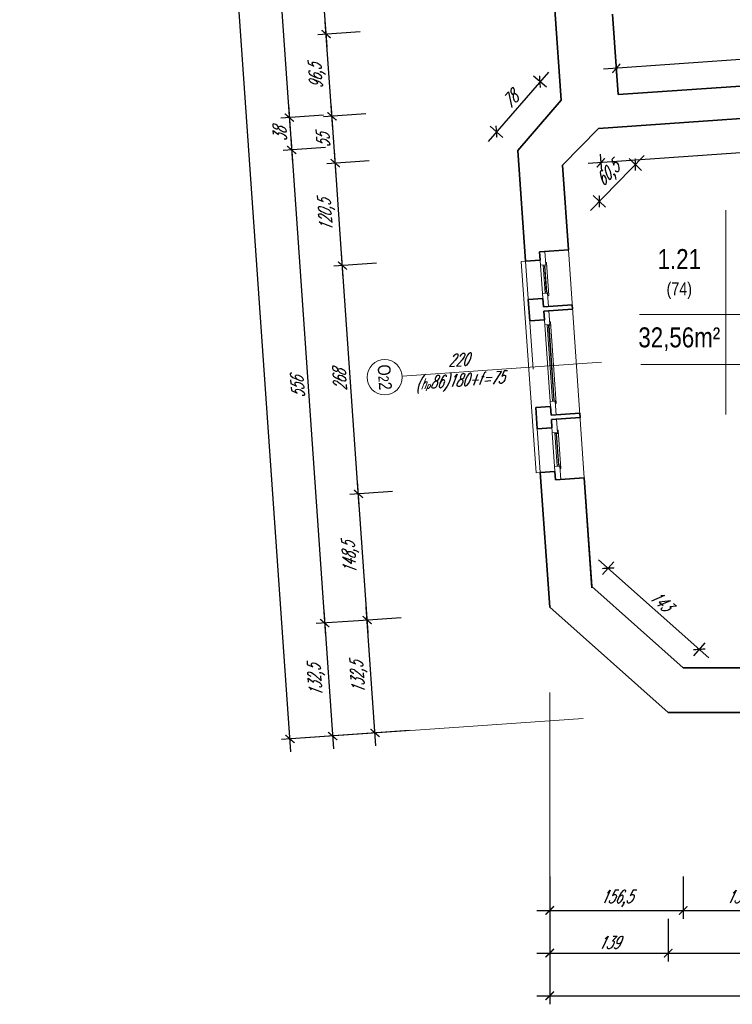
# Model space of a CAD drawing. Header units: millimetres. Extents: x 402 to 79005, y -7782 to 89952.
# Tile 139 of 256: x 21486 to 22321, y 28094 to 29248. Entities that reach past the tile are written whole.
import ezdxf

# ---------------------------------------------------------------- set-up
doc = ezdxf.new("R2010")
doc.units = ezdxf.units.MM
doc.header["$LTSCALE"] = 10
doc.linetypes.add('DASHED', pattern=[19.05, 12.7, -6.35])
doc.layers.get('0').update_dxf_attribs({"lineweight": 0})
doc.layers.get('Defpoints').update_dxf_attribs({"color": 253})
for name, color, linetype, lineweight in [('01 parter - ściany', 253, 'Continuous', 35), ('03-01_okna', 253, 'Continuous', 15), ('04-1_widok', 253, 'Continuous', 5), ('05-01_wymiary', 253, 'Continuous', 5), ('05-03_opis', 253, 'Continuous', 5)]:
    doc.layers.add(name, color=color, linetype=linetype, lineweight=lineweight)
doc.styles.add('ariel', font='ARIAL.TTF', dxfattribs={"width": 0.8})
doc.styles.add('ariel_wym', font='simplex.shx', dxfattribs={"width": 0.65, "oblique": 25})
doc.dimstyles.new('ariel 50', dxfattribs={"dimtxt": 15, "dimasz": 10, "dimexe": 10, "dimexo": 0, "dimgap": 5, "dimtad": 1, "dimdec": 1, "dimrnd": 0.5, "dimtxsty": 'ariel_wym', "dimblk": 'ARCHTICK', "dimcen": 2.5, "dimdle": 15, "dimazin": 0, "dimtfac": 1, "dimtdec": 1, "dimtix": 1, "dimtmove": 0, "dimatfit": 3, "dimldrblk": 'DOT', "dimfxl": 0, "dimarcsym": 0})
doc.dimstyles.new('ariel 50 wnętrze', dxfattribs={"dimtxt": 15, "dimasz": 10, "dimexe": 10, "dimexo": 0, "dimgap": 5, "dimtad": 1, "dimdec": 1, "dimrnd": 0.5, "dimtxsty": 'ariel_wym', "dimblk": 'ARCHTICK', "dimcen": 2.5, "dimdle": 15, "dimazin": 0, "dimtfac": 1, "dimtdec": 1, "dimtix": 1, "dimtmove": 0, "dimatfit": 3, "dimldrblk": 'DOT', "dimfxl": 0, "dimarcsym": 0})

# ---------------------------------------------------------------- blocks, each defined once
blk = doc.blocks.new('_ArchTick')
at = {"color": 0, "linetype": 'ByBlock', "const_width": 0.15}
blk.add_lwpolyline([(-0.5, -0.5), (0.5, 0.5)], dxfattribs=at)
blk = doc.blocks.new('*D964')
at = {"layer": '05-01_wymiary', "color": 0, "lineweight": -2}
for p, q in [((22107.3, 28244.2), (22107.3, 28194.2)), ((22263.8, 28244.2), (22263.8, 28194.2)), ((22092.3, 28204.2), (22278.8, 28204.2))]:
    blk.add_line(p, q, dxfattribs=at)
at = {"layer": 'Defpoints', "color": 0}
for p in [(22107.3, 28559.6), (22263.8, 28488.8), (22263.8, 28204.2)]:
    blk.add_point(p, dxfattribs=at)
at = {"layer": '05-01_wymiary', "color": 0, "lineweight": -2, "xscale": 10, "yscale": 10, "zscale": 10, "rotation": 180}
blk.add_blockref('_ArchTick', (22107.3, 28204.2), dxfattribs=at)
at = {"layer": '05-01_wymiary', "color": 0, "lineweight": -2, "xscale": 10, "yscale": 10, "zscale": 10}
blk.add_blockref('_ArchTick', (22263.8, 28204.2), dxfattribs=at)
at = {"layer": '05-01_wymiary', "color": 0, "insert": (22185.6, 28218.1), "char_height": 15, "attachment_point": 5, "style": 'ariel_wym'}
blk.add_mtext('156,5', dxfattribs=at)
blk = doc.blocks.new('_Dot')
at = {"color": 0, "linetype": 'ByBlock', "lineweight": -2}
blk.add_line((-0.5, 0), (-1, 0), dxfattribs=at)
at = {"color": 0, "linetype": 'ByBlock', "const_width": 0.5}
blk.add_lwpolyline([(-0.25, 0, 1), (0.25, 0, 1)], format="xyb", close=True, dxfattribs=at)
blk = doc.blocks.new('*D965')
at = {"layer": '05-01_wymiary', "color": 0, "lineweight": -2}
for p, q in [((22263.8, 28244.2), (22263.8, 28194.2)), ((22402.3, 28244.2), (22402.3, 28194.2)), ((22248.8, 28204.2), (22417.3, 28204.2))]:
    blk.add_line(p, q, dxfattribs=at)
at = {"layer": 'Defpoints', "color": 0}
for p in [(22263.8, 28488.8), (22402.3, 28488.8), (22402.3, 28204.2)]:
    blk.add_point(p, dxfattribs=at)
at = {"layer": '05-01_wymiary', "color": 0, "lineweight": -2, "xscale": 10, "yscale": 10, "zscale": 10, "rotation": 180}
blk.add_blockref('_ArchTick', (22263.8, 28204.2), dxfattribs=at)
at = {"layer": '05-01_wymiary', "color": 0, "lineweight": -2, "xscale": 10, "yscale": 10, "zscale": 10}
blk.add_blockref('_ArchTick', (22402.3, 28204.2), dxfattribs=at)
at = {"layer": '05-01_wymiary', "color": 0, "insert": (22333.1, 28218.1), "char_height": 15, "attachment_point": 5, "style": 'ariel_wym'}
blk.add_mtext('138,5', dxfattribs=at)
blk = doc.blocks.new('*D1001')
at = {"layer": '05-01_wymiary', "color": 0, "lineweight": -2}
for p, q in [((22107.3, 28194.2), (22107.3, 28144.2)), ((22246.2, 28194.2), (22246.2, 28144.2)), ((22092.3, 28154.2), (22261.2, 28154.2))]:
    blk.add_line(p, q, dxfattribs=at)
at = {"layer": 'Defpoints', "color": 0}
for p in [(22107.3, 28559.6), (22246.2, 28436.2), (22246.2, 28154.2)]:
    blk.add_point(p, dxfattribs=at)
at = {"layer": '05-01_wymiary', "color": 0, "lineweight": -2, "xscale": 10, "yscale": 10, "zscale": 10, "rotation": 180}
blk.add_blockref('_ArchTick', (22107.3, 28154.2), dxfattribs=at)
at = {"layer": '05-01_wymiary', "color": 0, "lineweight": -2, "xscale": 10, "yscale": 10, "zscale": 10}
blk.add_blockref('_ArchTick', (22246.2, 28154.2), dxfattribs=at)
at = {"layer": '05-01_wymiary', "color": 0, "insert": (22176.8, 28166.7), "char_height": 15, "attachment_point": 5, "style": 'ariel_wym'}
blk.add_mtext('139', dxfattribs=at)
blk = doc.blocks.new('*D1002')
at = {"layer": '05-01_wymiary', "color": 0, "lineweight": -2}
for p, q in [((22246.2, 28194.2), (22246.2, 28144.2)), ((22807.8, 28194.2), (22807.8, 28144.2)), ((22231.2, 28154.2), (22822.8, 28154.2))]:
    blk.add_line(p, q, dxfattribs=at)
at = {"layer": 'Defpoints', "color": 0}
for p in [(22807.8, 28531.6), (22246.2, 28436.2), (22807.8, 28154.2)]:
    blk.add_point(p, dxfattribs=at)
at = {"layer": '05-01_wymiary', "color": 0, "lineweight": -2, "xscale": 10, "yscale": 10, "zscale": 10, "rotation": 180}
blk.add_blockref('_ArchTick', (22246.2, 28154.2), dxfattribs=at)
at = {"layer": '05-01_wymiary', "color": 0, "lineweight": -2, "xscale": 10, "yscale": 10, "zscale": 10}
blk.add_blockref('_ArchTick', (22807.8, 28154.2), dxfattribs=at)
at = {"layer": '05-01_wymiary', "color": 0, "insert": (22527, 28168.1), "char_height": 15, "attachment_point": 5, "style": 'ariel_wym'}
blk.add_mtext('561,5', dxfattribs=at)
blk = doc.blocks.new('*D1032')
at = {"layer": '05-01_wymiary', "color": 0, "lineweight": -2}
for p, q in [((22107.3, 28144.2), (22107.3, 28094.2)), ((27734.6, 28144.2), (27734.6, 28094.2)), ((22092.3, 28104.2), (27749.6, 28104.2))]:
    blk.add_line(p, q, dxfattribs=at)
at = {"layer": 'Defpoints', "color": 0}
for p in [(22107.3, 28559.6), (27734.6, 28487.5), (27734.6, 28104.2)]:
    blk.add_point(p, dxfattribs=at)
at = {"layer": '05-01_wymiary', "color": 0, "lineweight": -2, "xscale": 10, "yscale": 10, "zscale": 10, "rotation": 180}
blk.add_blockref('_ArchTick', (22107.3, 28104.2), dxfattribs=at)
at = {"layer": '05-01_wymiary', "color": 0, "lineweight": -2, "xscale": 10, "yscale": 10, "zscale": 10}
blk.add_blockref('_ArchTick', (27734.6, 28104.2), dxfattribs=at)
at = {"layer": '05-01_wymiary', "color": 0, "insert": (24921, 28118.1), "char_height": 15, "attachment_point": 5, "style": 'ariel_wym'}
blk.add_mtext('5627,5', dxfattribs=at)
blk = doc.blocks.new('*D1474')
at = {"layer": '05-01_wymiary', "color": 0, "lineweight": -2}
for p, q in [((21903.5, 28397.2), (21892.2, 28559.6)), ((21933.1, 28547.4), (21883.2, 28543.9)), ((21942.4, 28415), (21892.5, 28411.5))]:
    blk.add_line(p, q, dxfattribs=at)
at = {"layer": 'Defpoints', "color": 0}
for p in [(22107.3, 28559.6), (21893.2, 28544.6), (22246.2, 28436.2)]:
    blk.add_point(p, dxfattribs=at)
at = {"layer": '05-01_wymiary', "color": 0, "lineweight": -2, "xscale": 10, "yscale": 10, "zscale": 10}
for p, rotation in [((21893.2, 28544.6), 94.00000000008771), ((21902.5, 28412.2), 274.0000000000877)]:
    blk.add_blockref('_ArchTick', p, dxfattribs=dict(at, rotation=rotation))
at = {"layer": '05-01_wymiary', "color": 0, "insert": (21883.9, 28477.4), "char_height": 15, "attachment_point": 5, "rotation": 94, "style": 'ariel_wym'}
blk.add_mtext('132,5', dxfattribs=at)
blk = doc.blocks.new('*D1475')
at = {"layer": '05-01_wymiary', "color": 0, "lineweight": -2}
for p, q in [((21894.3, 28529.6), (21881.8, 28707.6)), ((21922.8, 28695.4), (21872.9, 28691.9)), ((21933.1, 28547.4), (21883.2, 28543.9))]:
    blk.add_line(p, q, dxfattribs=at)
at = {"layer": 'Defpoints', "color": 0}
for p in [(22147.9, 28711.2), (21882.9, 28692.6), (22107.3, 28559.6)]:
    blk.add_point(p, dxfattribs=at)
at = {"layer": '05-01_wymiary', "color": 0, "lineweight": -2, "xscale": 10, "yscale": 10, "zscale": 10}
for p, rotation in [((21882.9, 28692.6), 94.00000000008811), ((21893.2, 28544.6), 274.0000000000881)]:
    blk.add_blockref('_ArchTick', p, dxfattribs=dict(at, rotation=rotation))
at = {"layer": '05-01_wymiary', "color": 0, "insert": (21874.1, 28617.6), "char_height": 15, "attachment_point": 5, "rotation": 94, "style": 'ariel_wym'}
blk.add_mtext('148,5', dxfattribs=at)
blk = doc.blocks.new('*D1476')
at = {"layer": '05-01_wymiary', "color": 0, "lineweight": -2}
for p, q in [((21883.9, 28677.7), (21863.1, 28975.2)), ((21904.1, 28963), (21854.2, 28959.5)), ((21922.8, 28695.4), (21872.9, 28691.9))]:
    blk.add_line(p, q, dxfattribs=at)
at = {"layer": 'Defpoints', "color": 0}
for p in [(22129.1, 28978.8), (21864.1, 28960.2), (22147.9, 28711.2)]:
    blk.add_point(p, dxfattribs=at)
at = {"layer": '05-01_wymiary', "color": 0, "lineweight": -2, "xscale": 10, "yscale": 10, "zscale": 10}
for p, rotation in [((21864.1, 28960.2), 94.00000000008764), ((21882.9, 28692.6), 274.0000000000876)]:
    blk.add_blockref('_ArchTick', p, dxfattribs=dict(at, rotation=rotation))
at = {"layer": '05-01_wymiary', "color": 0, "insert": (21861, 28825.6), "char_height": 15, "attachment_point": 5, "rotation": 94, "style": 'ariel_wym'}
blk.add_mtext('268', dxfattribs=at)
blk = doc.blocks.new('*D1477')
at = {"layer": '05-01_wymiary', "color": 0, "lineweight": -2}
for p, q in [((21865.2, 28945.3), (21854.7, 29095.2)), ((21895.7, 29083), (21845.8, 29079.5)), ((21904.1, 28963), (21854.2, 28959.5))]:
    blk.add_line(p, q, dxfattribs=at)
at = {"layer": 'Defpoints', "color": 0}
for p in [(22069.9, 29095.2), (21855.8, 29080.2), (22129.1, 28978.8)]:
    blk.add_point(p, dxfattribs=at)
at = {"layer": '05-01_wymiary', "color": 0, "lineweight": -2, "xscale": 10, "yscale": 10, "zscale": 10}
for p, rotation in [((21855.8, 29080.2), 94.00000000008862), ((21864.1, 28960.2), 274.0000000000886)]:
    blk.add_blockref('_ArchTick', p, dxfattribs=dict(at, rotation=rotation))
at = {"layer": '05-01_wymiary', "color": 0, "insert": (21846.1, 29019.3), "char_height": 15, "attachment_point": 5, "rotation": 94, "style": 'ariel_wym'}
blk.add_mtext('120,5', dxfattribs=at)
blk = doc.blocks.new('*D1478')
at = {"layer": '05-01_wymiary', "color": 0, "lineweight": -2}
for p, q in [((21856.8, 29065.3), (21850.9, 29150.1)), ((21891.8, 29137.9), (21841.9, 29134.4)), ((21895.7, 29083), (21845.8, 29079.5))]:
    blk.add_line(p, q, dxfattribs=at)
at = {"layer": 'Defpoints', "color": 0}
for p in [(22120.9, 29153.9), (21851.9, 29135.1), (22069.9, 29095.2)]:
    blk.add_point(p, dxfattribs=at)
at = {"layer": '05-01_wymiary', "color": 0, "lineweight": -2, "xscale": 10, "yscale": 10, "zscale": 10}
for p, rotation in [((21851.9, 29135.1), 94.0000000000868), ((21855.8, 29080.2), 274.0000000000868)]:
    blk.add_blockref('_ArchTick', p, dxfattribs=dict(at, rotation=rotation))
at = {"layer": '05-01_wymiary', "color": 0, "insert": (21841.4, 29106.8), "char_height": 15, "attachment_point": 5, "rotation": 94, "style": 'ariel_wym'}
blk.add_mtext('55', dxfattribs=at)
blk = doc.blocks.new('*D1479')
at = {"layer": '05-01_wymiary', "color": 0, "lineweight": -2}
for p, q in [((21853, 29120.1), (21844.1, 29246.3)), ((21885.1, 29234.1), (21835.2, 29230.7)), ((21891.8, 29137.9), (21841.9, 29134.4))]:
    blk.add_line(p, q, dxfattribs=at)
at = {"layer": 'Defpoints', "color": 0}
for p in [(22181, 29254.8), (21845.2, 29231.4), (22120.9, 29153.9)]:
    blk.add_point(p, dxfattribs=at)
at = {"layer": '05-01_wymiary', "color": 0, "lineweight": -2, "xscale": 10, "yscale": 10, "zscale": 10}
for p, rotation in [((21845.2, 29231.4), 94.00000000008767), ((21851.9, 29135.1), 274.0000000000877)]:
    blk.add_blockref('_ArchTick', p, dxfattribs=dict(at, rotation=rotation))
at = {"layer": '05-01_wymiary', "color": 0, "insert": (21834.7, 29182.3), "char_height": 15, "attachment_point": 5, "rotation": 94, "style": 'ariel_wym'}
blk.add_mtext('96,5', dxfattribs=at)
blk = doc.blocks.new('*D1480')
at = {"layer": '05-01_wymiary', "color": 0, "lineweight": -2}
for p, q in [((21846.2, 29216.4), (21833, 29405.9)), ((21873.9, 29393.8), (21824.1, 29390.3)), ((21885.1, 29234.1), (21835.2, 29230.7))]:
    blk.add_line(p, q, dxfattribs=at)
at = {"layer": 'Defpoints', "color": 0}
for p in [(22169.8, 29414.4), (21834, 29391), (22181, 29254.8)]:
    blk.add_point(p, dxfattribs=at)
at = {"layer": '05-01_wymiary', "color": 0, "lineweight": -2, "xscale": 10, "yscale": 10, "zscale": 10}
for p, rotation in [((21834, 29391), 94.0000000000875), ((21845.2, 29231.4), 274.0000000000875)]:
    blk.add_blockref('_ArchTick', p, dxfattribs=dict(at, rotation=rotation))
at = {"layer": '05-01_wymiary', "color": 0, "insert": (21827.1, 29310.3), "char_height": 15, "attachment_point": 5, "rotation": 94, "style": 'ariel_wym'}
blk.add_mtext('160', dxfattribs=at)
blk = doc.blocks.new('*D1525')
at = {"layer": '05-01_wymiary', "color": 0, "lineweight": -2}
for p, q in [((21754, 29818.9), (21802.9, 29118.6)), ((21794.9, 29806.8), (21745.1, 29803.3)), ((21841.8, 29136.4), (21791.9, 29132.9))]:
    blk.add_line(p, q, dxfattribs=at)
at = {"layer": 'Defpoints', "color": 0}
for p in [(22140.7, 29830.9), (22187.6, 29160.6), (21801.9, 29133.6)]:
    blk.add_point(p, dxfattribs=at)
at = {"layer": '05-01_wymiary', "color": 0, "lineweight": -2, "xscale": 10, "yscale": 10, "zscale": 10}
for p, rotation in [((21755, 29804), 94.0000000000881), ((21801.9, 29133.6), 274.0000000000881)]:
    blk.add_blockref('_ArchTick', p, dxfattribs=dict(at, rotation=rotation))
at = {"layer": '05-01_wymiary', "color": 0, "insert": (21766, 29467.9), "char_height": 15, "attachment_point": 5, "rotation": 94, "style": 'ariel_wym'}
blk.add_mtext('672', dxfattribs=at)
blk = doc.blocks.new('*D1526')
at = {"layer": '05-01_wymiary', "color": 0, "lineweight": -2}
for p, q in [((21800.9, 29148.6), (21805.6, 29080.7)), ((21841.8, 29136.4), (21791.9, 29132.9)), ((21844.5, 29098.5), (21794.6, 29095))]:
    blk.add_line(p, q, dxfattribs=at)
at = {"layer": 'Defpoints', "color": 0}
for p in [(22187.6, 29160.6), (22164.4, 29120.9), (21804.6, 29095.7)]:
    blk.add_point(p, dxfattribs=at)
at = {"layer": '05-01_wymiary', "color": 0, "lineweight": -2, "xscale": 10, "yscale": 10, "zscale": 10}
for p, rotation in [((21801.9, 29133.6), 94.00000000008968), ((21804.6, 29095.7), 274.0000000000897)]:
    blk.add_blockref('_ArchTick', p, dxfattribs=dict(at, rotation=rotation))
at = {"layer": '05-01_wymiary', "color": 0, "insert": (21790.8, 29113.8), "char_height": 15, "attachment_point": 5, "rotation": 94, "style": 'ariel_wym'}
blk.add_mtext('38', dxfattribs=at)
blk = doc.blocks.new('*D1527')
at = {"layer": '05-01_wymiary', "color": 0, "lineweight": -2}
for p, q in [((21803.5, 29110.7), (21844.4, 28526.2)), ((21844.5, 29098.5), (21794.6, 29095)), ((21883.2, 28543.9), (21833.4, 28540.4))]:
    blk.add_line(p, q, dxfattribs=at)
at = {"layer": 'Defpoints', "color": 0}
for p in [(22164.4, 29120.9), (22107.3, 28559.6), (21843.3, 28541.1)]:
    blk.add_point(p, dxfattribs=at)
at = {"layer": '05-01_wymiary', "color": 0, "lineweight": -2, "xscale": 10, "yscale": 10, "zscale": 10}
for p, rotation in [((21804.6, 29095.7), 94.0000000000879), ((21843.3, 28541.1), 274.0000000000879)]:
    blk.add_blockref('_ArchTick', p, dxfattribs=dict(at, rotation=rotation))
at = {"layer": '05-01_wymiary', "color": 0, "insert": (21811.5, 28817.5), "char_height": 15, "attachment_point": 5, "rotation": 94, "style": 'ariel_wym'}
blk.add_mtext('556', dxfattribs=at)
blk = doc.blocks.new('*D1528')
at = {"layer": '05-01_wymiary', "color": 0, "lineweight": -2}
for p, q in [((21842.3, 28556.1), (21853.6, 28393.8)), ((21883.2, 28543.9), (21833.4, 28540.4)), ((21892.5, 28411.5), (21842.6, 28408))]:
    blk.add_line(p, q, dxfattribs=at)
at = {"layer": 'Defpoints', "color": 0}
for p in [(22107.3, 28559.6), (22246.2, 28436.2), (21852.6, 28408.7)]:
    blk.add_point(p, dxfattribs=at)
at = {"layer": '05-01_wymiary', "color": 0, "lineweight": -2, "xscale": 10, "yscale": 10, "zscale": 10}
for p, rotation in [((21843.3, 28541.1), 94.00000000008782), ((21852.6, 28408.7), 274.0000000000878)]:
    blk.add_blockref('_ArchTick', p, dxfattribs=dict(at, rotation=rotation))
at = {"layer": '05-01_wymiary', "color": 0, "insert": (21834.1, 28473.9), "char_height": 15, "attachment_point": 5, "rotation": 94, "style": 'ariel_wym'}
blk.add_mtext('132,5', dxfattribs=at)
blk = doc.blocks.new('*D1529')
at = {"layer": '05-01_wymiary', "color": 0, "lineweight": -2}
for p, q in [((21803.8, 28390.3), (21494.6, 32812.1)), ((21535.5, 32799.9), (21485.6, 32796.5)), ((21842.6, 28408), (21792.7, 28404.5))]:
    blk.add_line(p, q, dxfattribs=at)
at = {"layer": 'Defpoints', "color": 0}
for p in [(21864.3, 32822.9), (21495.6, 32797.2), (22246.2, 28436.2)]:
    blk.add_point(p, dxfattribs=at)
at = {"layer": '05-01_wymiary', "color": 0, "lineweight": -2, "xscale": 10, "yscale": 10, "zscale": 10}
for p, rotation in [((21495.6, 32797.2), 94.00000000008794), ((21802.7, 28405.2), 274.0000000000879)]:
    blk.add_blockref('_ArchTick', p, dxfattribs=dict(at, rotation=rotation))
at = {"layer": '05-01_wymiary', "color": 0, "insert": (21635.3, 30600.2), "char_height": 15, "attachment_point": 5, "rotation": 94, "style": 'ariel_wym'}
blk.add_mtext('4402,5', dxfattribs=at)
blk = doc.blocks.new('*D1269')
at = {"layer": '05-01_wymiary', "color": 0, "lineweight": -2}
for p, q in [((22695.3, 29128.2), (22696.7, 29108.2)), ((22711, 29119.3), (22152.3, 29079.7)), ((22166.6, 29090.7), (22168, 29070.8))]:
    blk.add_line(p, q, dxfattribs=at)
at = {"layer": 'Defpoints', "color": 0}
for p in [(22693.2, 29158.3), (22164.4, 29120.9), (22167.3, 29080.7)]:
    blk.add_point(p, dxfattribs=at)
at = {"layer": '05-01_wymiary', "color": 0, "lineweight": -2, "xscale": 10, "yscale": 10, "zscale": 10}
for p, rotation in [((22696, 29118.2), 4.051575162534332), ((22167.3, 29080.7), 184.0515751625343)]:
    blk.add_blockref('_ArchTick', p, dxfattribs=dict(at, rotation=rotation))
at = {"layer": '05-01_wymiary', "color": 0, "insert": (22430.8, 29111.9), "char_height": 15, "attachment_point": 5, "rotation": 4.0516, "style": 'ariel_wym'}
blk.add_mtext('530', dxfattribs=at)
blk = doc.blocks.new('*D1270')
at = {"layer": '05-01_wymiary', "color": 0, "lineweight": -2}
for p, q in [((22155, 29024.7), (22218.1, 29089.3)), ((22200.5, 29085.6), (22214.8, 29071.6)), ((22158.3, 29042.4), (22172.6, 29028.5))]:
    blk.add_line(p, q, dxfattribs=at)
at = {"layer": 'Defpoints', "color": 0}
for p in [(22164.4, 29120.9), (22122.2, 29077.7), (22207.6, 29078.6)]:
    blk.add_point(p, dxfattribs=at)
at = {"layer": '05-01_wymiary', "color": 0, "lineweight": -2, "xscale": 10, "yscale": 10, "zscale": 10}
for p, rotation in [((22207.6, 29078.6), 45.65353660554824), ((22165.4, 29035.4), 225.6535366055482)]:
    blk.add_blockref('_ArchTick', p, dxfattribs=dict(at, rotation=rotation))
at = {"layer": '05-01_wymiary', "color": 0, "insert": (22176.6, 29066.8), "char_height": 15, "attachment_point": 5, "rotation": 45.6535, "style": 'ariel_wym'}
blk.add_mtext('60,5', dxfattribs=at)
blk = doc.blocks.new('*D1271')
at = {"layer": '05-01_wymiary', "color": 0, "lineweight": -2}
for p, q in [((22105.7, 29187), (22035, 29105.7)), ((22103.4, 29169.1), (22088.3, 29182.2)), ((22052.4, 29110.4), (22037.3, 29123.5))]:
    blk.add_line(p, q, dxfattribs=at)
at = {"layer": 'Defpoints', "color": 0}
for p in [(22120.9, 29153.9), (22044.8, 29117), (22069.9, 29095.2)]:
    blk.add_point(p, dxfattribs=at)
at = {"layer": '05-01_wymiary', "color": 0, "lineweight": -2, "xscale": 10, "yscale": 10, "zscale": 10}
for p, rotation in [((22095.8, 29175.7), 48.99999999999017), ((22044.8, 29117), 228.9999999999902)]:
    blk.add_blockref('_ArchTick', p, dxfattribs=dict(at, rotation=rotation))
at = {"layer": '05-01_wymiary', "color": 0, "insert": (22060.9, 29154.5), "char_height": 15, "attachment_point": 5, "rotation": 49, "style": 'ariel_wym'}
blk.add_mtext('78', dxfattribs=at)
blk = doc.blocks.new('*D1728')
at = {"layer": '05-01_wymiary', "color": 0, "lineweight": -2}
for p, q in [((22687.8, 29226.5), (22170.4, 29190.3)), ((22673.5, 29215.5), (22672.1, 29235.4)), ((22186.1, 29181.4), (22184.7, 29201.4))]:
    blk.add_line(p, q, dxfattribs=at)
at = {"layer": 'Defpoints', "color": 0}
for p in [(22185.4, 29191.4), (22675, 29194.7), (22187.6, 29160.6)]:
    blk.add_point(p, dxfattribs=at)
at = {"layer": '05-01_wymiary', "color": 0, "lineweight": -2, "xscale": 10, "yscale": 10, "zscale": 10}
for p, rotation in [((22672.8, 29225.5), 3.999999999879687), ((22185.4, 29191.4), 183.9999999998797)]:
    blk.add_blockref('_ArchTick', p, dxfattribs=dict(at, rotation=rotation))
at = {"layer": '05-01_wymiary', "color": 0, "insert": (22428.1, 29222.3), "char_height": 15, "attachment_point": 5, "rotation": 4, "style": 'ariel_wym'}
blk.add_mtext('488,5', dxfattribs=at)
blk = doc.blocks.new('*D1731')
at = {"layer": '05-01_wymiary', "color": 0, "lineweight": -2}
for p, q in [((22294.1, 28500.3), (22164.6, 28615.3)), ((22169.2, 28597.9), (22182.5, 28612.9)), ((22276.3, 28502.8), (22289.6, 28517.8))]:
    blk.add_line(p, q, dxfattribs=at)
at = {"layer": 'Defpoints', "color": 0}
for p in [(22175.9, 28605.4), (22156.8, 28583.9), (22263.8, 28488.8)]:
    blk.add_point(p, dxfattribs=at)
at = {"layer": '05-01_wymiary', "color": 0, "lineweight": -2, "xscale": 10, "yscale": 10, "zscale": 10}
for p, rotation in [((22175.9, 28605.4), 138.3867827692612), ((22282.9, 28510.3), 318.3867827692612)]:
    blk.add_blockref('_ArchTick', p, dxfattribs=dict(at, rotation=rotation))
at = {"layer": '05-01_wymiary', "color": 0, "insert": (22237.7, 28567.2), "char_height": 15, "attachment_point": 5, "rotation": 318.3868, "style": 'ariel_wym'}
blk.add_mtext('143', dxfattribs=at)

msp = doc.modelspace()

# ---------------------------------------------------------------- linework, layer by layer
at = {"layer": '01 parter - ściany'}
for p, q in [((22120.9, 29153.9), (22113.47, 29260.14)), ((22187.56, 29160.57), (22180.96, 29254.84)), ((22187.56, 29160.57), (22674.96, 29194.65)), ((22164.42, 29120.86), (22693.19, 29158.31)), ((22120.9, 29153.9), (22069.87, 29095.2)), ((22122.22, 29077.68), (22164.42, 29120.86)), ((22078.95, 28965.25), (22069.87, 29095.2)), ((22129.14, 28978.76), (22122.22, 29077.68)), ((22129.14, 28978.76), (22095.45, 28976.4)), ((22096.14, 28966.45), (22095.45, 28976.4)), ((22078.96, 28965.25), (22096.14, 28966.45)), ((22082.1, 28920.33), (22099.31, 28921.53)), ((22083.84, 28895.39), (22082.1, 28920.33)), ((22099.31, 28921.54), (22100.01, 28911.59)), ((22133.67, 28913.94), (22100.01, 28911.59)), ((22134.02, 28908.93), (22133.67, 28913.94)), ((22134.02, 28908.93), (22100.34, 28906.57)), ((22100.34, 28906.54), (22101.04, 28896.6)), ((22083.84, 28895.39), (22101.05, 28896.6)), ((22090.96, 28793.64), (22108.17, 28794.84)), ((22092.7, 28768.7), (22090.96, 28793.64)), ((22108.17, 28794.84), (22108.87, 28784.9)), ((22142.53, 28787.25), (22108.87, 28784.9)), ((22142.88, 28782.24), (22142.53, 28787.25)), ((22109.2, 28779.85), (22109.9, 28769.9)), ((22142.88, 28782.24), (22109.22, 28779.85)), ((22092.7, 28768.7), (22109.91, 28769.91)), ((22096.28, 28717.59), (22113.47, 28718.79)), ((22107.33, 28559.57), (22096.28, 28717.59)), ((22107.33, 28559.57), (22096.28, 28717.59)), ((22114.17, 28708.84), (22113.47, 28718.79)), ((22147.85, 28711.17), (22114.22, 28708.82)), ((22156.75, 28583.89), (22147.85, 28711.17)), ((22156.84, 28582.58), (22147.85, 28711.17)), ((22156.75, 28583.89), (22263.82, 28488.79)), ((22107.33, 28559.57), (22246.18, 28436.24)), ((22402.34, 28488.79), (22263.82, 28488.79)), ((22412.31, 28436.24), (22246.18, 28436.24))]:
    msp.add_line(p, q, dxfattribs=at)
at = {"layer": '03-01_okna', "linetype": 'Continuous', "lineweight": 0}
for p, q in [((22078.95, 28965.25), (22073.96, 28964.9)), ((22073.96, 28964.9), (22091.29, 28717.24)), ((22098.89, 28927.55), (22096.57, 28960.44)), ((22099.56, 28960.65), (22101.88, 28927.76)), ((22103.62, 28959.93), (22099.63, 28959.65)), ((22101.13, 28959.76), (22103.3, 28928.86)), ((22101.63, 28959.79), (22103.8, 28928.9)), ((22105.8, 28929.04), (22101.81, 28928.76)), ((22107.74, 28800.86), (22101.46, 28890.61)), ((22104.46, 28890.82), (22110.74, 28801.07)), ((22108.52, 28890.1), (22104.53, 28889.82)), ((22106.02, 28889.93), (22112.16, 28802.17)), ((22106.52, 28889.96), (22112.66, 28802.21)), ((22114.66, 28802.35), (22110.67, 28802.07)), ((22113.1, 28724.78), (22110.34, 28763.89)), ((22113.33, 28764.1), (22116.09, 28724.99)), ((22117.39, 28763.39), (22113.4, 28763.11)), ((22114.9, 28763.21), (22117.52, 28726.09)), ((22115.4, 28763.25), (22118.02, 28726.13)), ((22096.28, 28717.59), (22091.29, 28717.24)), ((22120.01, 28726.27), (22116.02, 28725.99))]:
    msp.add_line(p, q, dxfattribs=at)
at = {"layer": '03-01_okna', "linetype": 'DASHED'}
msp.add_line((22078.95, 28965.25), (22096.28, 28717.59), dxfattribs=at)
at = {"layer": '03-01_okna', "linetype": 'Continuous', "lineweight": 0}
for points in [[(22102.56, 28960.86), (22101.43, 28976.82), (22095.45, 28976.4), (22096.57, 28960.44)], [(22105.99, 28912.01), (22104.87, 28927.97), (22098.89, 28927.55), (22100.01, 28911.59)], [(22107.45, 28891.03), (22106.33, 28906.99), (22100.34, 28906.57), (22101.46, 28890.61)], [(22114.85, 28785.32), (22113.73, 28801.28), (22107.74, 28800.86), (22108.87, 28784.9)], [(22116.33, 28764.31), (22115.2, 28780.27), (22109.22, 28779.85), (22110.34, 28763.89)], [(22120.21, 28709.24), (22119.08, 28725.2), (22113.1, 28724.78), (22114.22, 28708.82)]]:
    msp.add_lwpolyline(points, close=True, dxfattribs=at)
for points in [[(22102.34, 28963.85), (22103.34, 28963.92), (22106.08, 28925.05), (22105.08, 28924.98)], [(22107.24, 28894.02), (22108.24, 28894.09), (22114.94, 28798.36), (22113.94, 28798.29)], [(22116.12, 28767.31), (22117.11, 28767.38), (22120.29, 28722.28), (22119.29, 28722.21)]]:
    msp.add_lwpolyline(points, dxfattribs=at)
at = {"layer": '04-1_widok'}
msp.add_line((22147.85, 28711.17), (22129.14, 28978.76), dxfattribs=at)
at = {"layer": '05-01_wymiary'}
for p, q in [((22107.33, 28094.19), (22107.33, 28459.57)), ((21792.74, 28404.53), (22146.43, 28429.26))]:
    msp.add_line(p, q, dxfattribs=at)
at = {"layer": '05-03_opis'}
for p, q in [((22313.72, 29025.27), (22313.72, 28785.44)), ((22212.72, 28902.7), (22536.04, 28902.7)), ((22214.17, 28844.35), (22503.89, 28844.35))]:
    msp.add_line(p, q, dxfattribs=at)
at = {"layer": '05-03_opis', "lineweight": 0}
msp.add_line((22168.03, 28847.04), (21934.36, 28830.7), dxfattribs=at)
msp.add_circle((21913.72, 28829.26), 20.69, dxfattribs=at)

# ---------------------------------------------------------------- texts
at = {"layer": '05-03_opis', "char_height": 23.4234, "width": 108.9126, "attachment_point": 5, "style": 'ariel'}
for s, insert in [('{\\fArial|b0|i0|c238|p34;1.21\\P\\H0.6404x;(74)}', (22259.26, 28950.21)), ('{\\fArial|b0|i0|c238|p34;32,56m²}', (22259.26, 28873.8))]:
    msp.add_mtext(s, dxfattribs=dict(at, insert=insert))
at = {"layer": '05-03_opis', "lineweight": 0, "attachment_point": 5}
for s, insert, char_height, width, rotation, style in [('220\\P({\\H0.8333x;h\\H0.6x;p}86)180+f=75', (22001.13, 28835.37), 14.4, 118.9897, 4, 'ariel_wym'), ('O{\\H0.8x;2}2', (21913.72, 28829.26), 15, 75.1935, 274, 'ariel')]:
    msp.add_mtext(s, dxfattribs=dict(at, insert=insert, char_height=char_height, width=width, rotation=rotation, style=style))

# ---------------------------------------------------------------- dimensions: what is measured, and where the dimension line sits
at = {"layer": '05-01_wymiary'}
for base, p1, p2, angle, dimstyle, picture, middle in [((21495.6, 32797.16), (22246.18, 28436.24), (21864.34, 32822.94), 94, 'ariel 50', '*D1529', (21635.26, 30600.22)), ((22185.4, 29191.38), (22674.96, 29194.65), (22187.56, 29160.57), 4, 'ariel 50 wnętrze', '*D1728', (22428.13, 29222.32)), ((21893.21, 28544.6), (22246.18, 28436.24), (22107.33, 28559.57), 94, 'ariel 50', '*D1474', (21883.95, 28477.43))]:
    dim = msp.add_linear_dim(base=base, p1=p1, p2=p2, angle=angle, dimstyle=dimstyle, dxfattribs=at)
    dim.commit()
    dim.dimension.update_dxf_attribs({"geometry": picture, "text_midpoint": middle})
for base, p1, p2, picture, middle in [((21801.9, 29133.6), (22140.68, 29830.93), (22187.56, 29160.57), '*D1525', (21766, 29467.91)), ((21834.03, 29390.97), (22180.96, 29254.84), (22169.8, 29414.45), '*D1480', (21827.14, 29310.29)), ((21845.19, 29231.36), (22120.9, 29153.9), (22180.96, 29254.84), '*D1479', (21834.66, 29182.25)), ((21804.55, 29095.69), (22187.56, 29160.57), (22164.42, 29120.86), '*D1526', (21790.76, 29113.77)), ((21851.92, 29135.09), (22069.87, 29095.2), (22120.9, 29153.9), '*D1478', (21841.37, 29106.79)), ((21843.33, 28541.11), (22164.42, 29120.86), (22107.33, 28559.57), '*D1527', (21811.47, 28817.53)), ((21855.76, 29080.23), (22129.14, 28978.76), (22069.87, 29095.2), '*D1477', (21846.06, 29019.26)), ((21864.15, 28960.23), (22147.85, 28711.17), (22129.14, 28978.76), '*D1476', (21861.04, 28825.56)), ((21882.86, 28692.64), (22107.33, 28559.57), (22147.85, 28711.17), '*D1475', (21874.14, 28617.65)), ((21852.59, 28408.71), (22107.33, 28559.57), (22246.18, 28436.24), '*D1528', (21834.07, 28473.94))]:
    dim = msp.add_linear_dim(base=base, p1=p1, p2=p2, angle=94, dimstyle='ariel 50', override={"dimtmove": 1}, dxfattribs=at)
    dim.commit()
    dim.dimension.update_dxf_attribs({"geometry": picture, "text_midpoint": middle})
for p1, p2, distance, picture, middle in [((22120.9, 29153.9), (22069.87, 29095.2), -33.2, '*D1271', (22060.9, 29154.53)), ((22693.19, 29158.31), (22164.42, 29120.86), 40.22, '*D1269', (22430.76, 29111.94)), ((22122.22, 29077.68), (22164.42, 29120.86), -60.43, '*D1270', (22176.58, 29066.77)), ((22263.82, 28488.79), (22156.75, 28583.89), -28.76, '*D1731', (22237.68, 28567.18))]:
    dim = msp.add_aligned_dim(p1=p1, p2=p2, distance=distance, dimstyle='ariel 50 wnętrze', dxfattribs=at)
    dim.commit()
    dim.dimension.update_dxf_attribs({"geometry": picture, "text_midpoint": middle})
for base, p1, p2, picture, middle in [((22263.82, 28204.19), (22107.33, 28559.57), (22263.82, 28488.79), '*D964', (22185.57, 28218.12)), ((22246.1815, 28154.1874), (22107.3277, 28559.574), (22246.1815, 28436.2365), '*D1001', (22176.7546, 28166.6874)), ((27734.59, 28104.19), (22107.33, 28559.57), (27734.59, 28487.5), '*D1032', (24920.96, 28118.12))]:
    dim = msp.add_linear_dim(base=base, p1=p1, p2=p2, dimstyle='ariel 50', dxfattribs=at)
    dim.commit()
    dim.dimension.update_dxf_attribs({"geometry": picture, "text_midpoint": middle})
for base, p1, p2, picture, middle in [((22807.8346, 28154.1874), (22246.1815, 28436.2365), (22807.8346, 28531.5548), '*D1002', (22527.008, 28168.116)), ((22402.34, 28204.19), (22263.82, 28488.79), (22402.34, 28488.8), '*D965', (22333.08, 28218.12))]:
    dim = msp.add_linear_dim(base=base, p1=p1, p2=p2, dimstyle='ariel 50', override={"dimtmove": 1}, dxfattribs=at)
    dim.commit()
    dim.dimension.update_dxf_attribs({"geometry": picture, "text_midpoint": middle})

doc.saveas('drawing.dxf')
